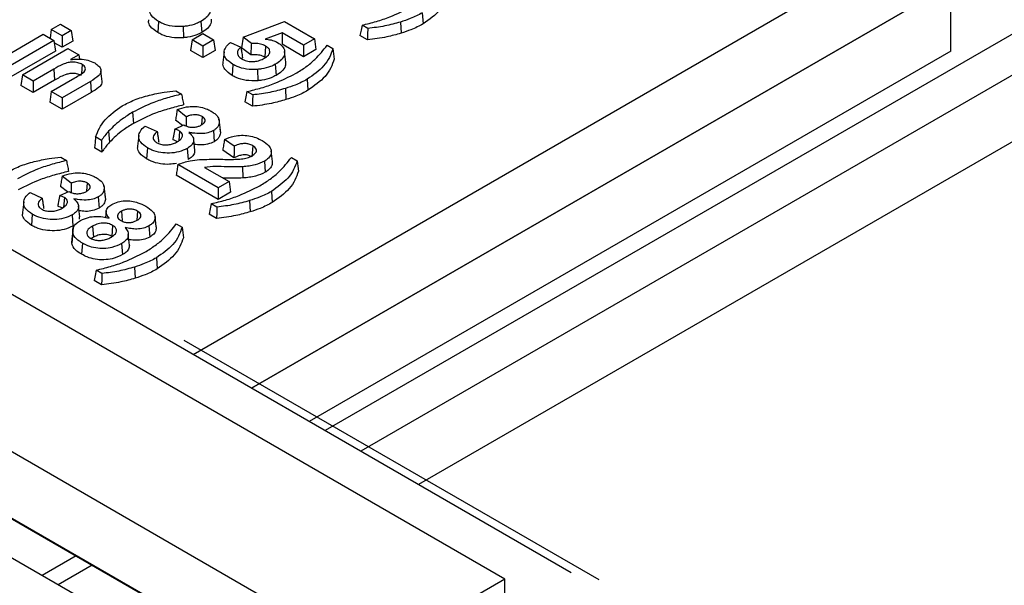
# Model space of a CAD drawing. Header units: inches. Extents: x 0.3 to 33.8, y 0.2 to 21.7.
# Tile 185 of 192: x 30.7791 to 30.9303, y 18.4288 to 18.5157. Entities that reach past the tile are written whole.
import ezdxf

# ---------------------------------------------------------------- set-up
doc = ezdxf.new("R2010")
doc.units = ezdxf.units.IN
doc.header["$MEASUREMENT"] = 0
doc.linetypes.add('CENTERX2', pattern=[0.8, 0.5, -0.1, 0.1, -0.1])

msp = doc.modelspace()

# ---------------------------------------------------------------- linework, layer by layer
at = {"color": 7, "linetype": 'Continuous', "lineweight": 25}
for p, q in [((30.8638, 18.43077), (30.28044, 18.76754)), ((30.85361, 18.42976), (30.27025, 18.76653)), ((30.82383, 18.42277), (30.25814, 18.74933)), ((30.82383, 18.41256), (30.25814, 18.73912)), ((31.06574, 18.59098), (30.82601, 18.45259)), ((31.06605, 18.58483), (30.83149, 18.44942)), ((31.07489, 18.57973), (30.84033, 18.44432)), ((30.8057, 18.46431), (30.92196, 18.53143)), ((30.81469, 18.45912), (30.92211, 18.52113)), ((30.92211, 18.52113), (30.81469, 18.45912)), ((30.92211, 18.51092), (30.92211, 18.52113)), ((30.84092, 18.51679), (30.84104, 18.51508)), ((30.78393, 18.51423), (30.78534, 18.51504)), ((30.78534, 18.51504), (30.78699, 18.51408)), ((30.80041, 18.51546), (30.80029, 18.51375)), ((30.80692, 18.51547), (30.80704, 18.51377)), ((30.8134, 18.51304), (30.81974, 18.51544)), ((30.81974, 18.51544), (30.82434, 18.51279)), ((30.83255, 18.51438), (30.83166, 18.5149)), ((30.83757, 18.51537), (30.83766, 18.51365)), ((30.77569, 18.50947), (30.78267, 18.5135)), ((30.78267, 18.5135), (30.78433, 18.51255)), ((30.78393, 18.51423), (30.78373, 18.51289)), ((30.78559, 18.51327), (30.78393, 18.51423)), ((30.78699, 18.51408), (30.78559, 18.51327)), ((30.78699, 18.51408), (30.78724, 18.51245)), ((30.8042, 18.51469), (30.80422, 18.51295)), ((30.80555, 18.51264), (30.8072, 18.5136)), ((30.8072, 18.5136), (30.80886, 18.51264)), ((30.81941, 18.51372), (30.8168, 18.51276)), ((30.81941, 18.51372), (30.81939, 18.51196)), ((30.82269, 18.51183), (30.81941, 18.51372)), ((30.78433, 18.51255), (30.77734, 18.50851)), ((30.78433, 18.51255), (30.78458, 18.51091)), ((30.78559, 18.5115), (30.78438, 18.5122)), ((30.78559, 18.51327), (30.78559, 18.5115)), ((30.78724, 18.51245), (30.78559, 18.5115)), ((30.80555, 18.51264), (30.8053, 18.51101)), ((30.8072, 18.51168), (30.80555, 18.51264)), ((30.80886, 18.51264), (30.8072, 18.51168)), ((30.80886, 18.51264), (30.80911, 18.51101)), ((30.81146, 18.51223), (30.81305, 18.51152)), ((30.8134, 18.51304), (30.81315, 18.51143)), ((30.81466, 18.51208), (30.8134, 18.51304)), ((30.82269, 18.51005), (30.81939, 18.51196)), ((30.82434, 18.51279), (30.82269, 18.51183)), ((30.82269, 18.51183), (30.82269, 18.51005)), ((30.82434, 18.51279), (30.82459, 18.51115)), ((30.8325, 18.51264), (30.83135, 18.5133)), ((30.78458, 18.51091), (30.77734, 18.50674)), ((30.77949, 18.50727), (30.78648, 18.5113)), ((30.78648, 18.5113), (30.78814, 18.51035)), ((30.78814, 18.51035), (30.78686, 18.50961)), ((30.78814, 18.51035), (30.78824, 18.50966)), ((30.8072, 18.50991), (30.8053, 18.51101)), ((30.8072, 18.51168), (30.8072, 18.50991)), ((30.80911, 18.51101), (30.8072, 18.50991)), ((30.81048, 18.51077), (30.8103, 18.50914)), ((30.81457, 18.51034), (30.81315, 18.51143)), ((30.81685, 18.51168), (30.81672, 18.50998)), ((30.81995, 18.50923), (30.81977, 18.51085)), ((30.82459, 18.51115), (30.82269, 18.51005)), ((30.92211, 18.51092), (30.82353, 18.45402)), ((30.8263, 18.5118), (30.8272, 18.51129)), ((30.78869, 18.50885), (30.78859, 18.50748)), ((30.81184, 18.50886), (30.81171, 18.50716)), ((30.8133, 18.50991), (30.81314, 18.50973)), ((30.81834, 18.50888), (30.81846, 18.50718)), ((30.78432, 18.50814), (30.78115, 18.50631)), ((30.78432, 18.50814), (30.78444, 18.50644)), ((30.79173, 18.50626), (30.79155, 18.50789)), ((30.81562, 18.50809), (30.81564, 18.50636)), ((30.77949, 18.50727), (30.77925, 18.50564)), ((30.78115, 18.50631), (30.77949, 18.50727)), ((30.78444, 18.50644), (30.78115, 18.50454)), ((30.78115, 18.50631), (30.78115, 18.50454)), ((30.78393, 18.50471), (30.78752, 18.50678)), ((30.78994, 18.50626), (30.78559, 18.50375)), ((30.78994, 18.50626), (30.79006, 18.50456)), ((30.82324, 18.50658), (30.82336, 18.50488)), ((30.78115, 18.50454), (30.77925, 18.50564)), ((30.78393, 18.50471), (30.78369, 18.50307)), ((30.78559, 18.50375), (30.78393, 18.50471)), ((30.79006, 18.50456), (30.78559, 18.50197)), ((30.80305, 18.50482), (30.80394, 18.5043)), ((30.81488, 18.50418), (30.81399, 18.50469)), ((30.8199, 18.50517), (30.81998, 18.50345)), ((30.78559, 18.50197), (30.78369, 18.50307)), ((30.78559, 18.50375), (30.78559, 18.50197)), ((30.81482, 18.50243), (30.81368, 18.50309)), ((30.79641, 18.5015), (30.79654, 18.49979)), ((30.80466, 18.50082), (30.80326, 18.50191)), ((30.80409, 18.49947), (30.80301, 18.50031)), ((30.80711, 18.50085), (30.80701, 18.49957)), ((30.80968, 18.50028), (30.80966, 18.50051)), ((30.80974, 18.49997), (30.80991, 18.49833)), ((30.79272, 18.49858), (30.79287, 18.4969)), ((30.79833, 18.49937), (30.8002, 18.49853)), ((30.8029, 18.49892), (30.80429, 18.49956)), ((30.80361, 18.49862), (30.8035, 18.49714)), ((30.80882, 18.4987), (30.80894, 18.49699)), ((30.80981, 18.4989), (30.80991, 18.49833)), ((30.79162, 18.49719), (30.79073, 18.49771)), ((30.79737, 18.49795), (30.79719, 18.49632)), ((30.80597, 18.49565), (30.8058, 18.49728)), ((30.81201, 18.49628), (30.81052, 18.49732)), ((30.79168, 18.49538), (30.79054, 18.49604)), ((30.79869, 18.49604), (30.79857, 18.49434)), ((30.80481, 18.49594), (30.80493, 18.49423)), ((30.81199, 18.4945), (30.81027, 18.49571)), ((30.81487, 18.49637), (30.81475, 18.49467)), ((30.81789, 18.49393), (30.81771, 18.49556)), ((30.78537, 18.49461), (30.78626, 18.4941)), ((30.81666, 18.49399), (30.81678, 18.49229)), ((30.82081, 18.49456), (30.8217, 18.49405)), ((30.80958, 18.4899), (30.80337, 18.49349)), ((30.80746, 18.49304), (30.81123, 18.49086)), ((30.81332, 18.49314), (30.81334, 18.49141)), ((30.78699, 18.49061), (30.78558, 18.49171)), ((30.78943, 18.49065), (30.78934, 18.48937)), ((30.80958, 18.48813), (30.80311, 18.49186)), ((30.81123, 18.49086), (30.80958, 18.4899)), ((30.81123, 18.49086), (30.81148, 18.48923)), ((30.78066, 18.48917), (30.78252, 18.48833)), ((30.78522, 18.48872), (30.78661, 18.48935)), ((30.78641, 18.48926), (30.78533, 18.4901)), ((30.792, 18.49008), (30.79198, 18.49031)), ((30.79206, 18.48977), (30.79224, 18.48813)), ((30.80958, 18.4899), (30.80958, 18.48813)), ((30.81148, 18.48923), (30.80958, 18.48813)), ((30.81775, 18.48934), (30.81787, 18.48764)), ((30.77969, 18.48774), (30.77951, 18.48611)), ((30.78593, 18.48842), (30.78582, 18.48694)), ((30.79114, 18.48849), (30.79127, 18.48679)), ((30.79213, 18.4887), (30.79224, 18.48813)), ((30.8144, 18.48793), (30.81449, 18.48621)), ((30.78829, 18.48544), (30.78812, 18.48708)), ((30.79237, 18.48632), (30.79226, 18.48536)), ((30.79471, 18.4863), (30.79481, 18.48488)), ((30.79718, 18.48632), (30.79708, 18.48494)), ((30.80938, 18.48694), (30.80849, 18.48745)), ((30.78101, 18.48584), (30.78089, 18.48413)), ((30.78713, 18.48573), (30.78725, 18.48403)), ((30.78823, 18.48544), (30.78823, 18.48507)), ((30.80004, 18.48389), (30.79987, 18.48551)), ((30.80932, 18.4852), (30.80818, 18.48586)), ((30.78728, 18.4837), (30.7871, 18.48208)), ((30.79026, 18.48403), (30.79039, 18.48232)), ((30.79335, 18.48413), (30.79323, 18.48243)), ((30.79892, 18.48404), (30.79904, 18.48234)), ((30.80313, 18.48436), (30.80402, 18.48384)), ((30.78724, 18.48303), (30.78706, 18.48138)), ((30.78706, 18.48138), (30.78711, 18.48208)), ((30.79039, 18.48232), (30.79009, 18.48209)), ((30.79594, 18.4811), (30.79576, 18.48273)), ((30.78871, 18.48139), (30.78859, 18.47969)), ((30.79473, 18.48133), (30.79486, 18.47963)), ((30.80007, 18.47914), (30.80019, 18.47743)), ((30.7917, 18.47673), (30.79081, 18.47725)), ((30.79673, 18.47773), (30.79681, 18.476)), ((30.79165, 18.47499), (30.7905, 18.47565)), ((30.72016, 18.47236), (30.86802, 18.387)), ((30.86982, 18.37992), (30.72206, 18.46522)), ((30.78774, 18.43335), (30.7825, 18.43033)), ((30.79021, 18.43192), (30.78498, 18.4289)), ((30.85361, 18.42976), (30.8415, 18.42277)), ((30.85361, 18.41955), (30.85361, 18.42976))]:
    msp.add_line(p, q, dxfattribs=at)
at = {"color": 7, "linetype": 'CENTERX2'}
msp.add_line((30.28466, 18.76646), (30.86802, 18.4297), dxfattribs=at)
at = {"color": 7, "linetype": 'Continuous', "lineweight": 25, "flags": 128}
for points in [[(30.83166, 18.5149), (30.83151, 18.5141), (30.83135, 18.5133)], [(30.83255, 18.51438), (30.83252, 18.51351), (30.8325, 18.51264)], [(30.8272, 18.51129), (30.82729, 18.51049), (30.82738, 18.50969)], [(30.81399, 18.50469), (30.81383, 18.50389), (30.81368, 18.50309)], [(30.81488, 18.50418), (30.81485, 18.50331), (30.81482, 18.50243)], [(30.79073, 18.49771), (30.79064, 18.49687), (30.79054, 18.49604)], [(30.79162, 18.49719), (30.79165, 18.49629), (30.79168, 18.49538)], [(30.8217, 18.49405), (30.8218, 18.49325), (30.82189, 18.49245)], [(30.80849, 18.48745), (30.80834, 18.48665), (30.80818, 18.48586)], [(30.80938, 18.48694), (30.80935, 18.48607), (30.80932, 18.4852)], [(30.80402, 18.48384), (30.80412, 18.48304), (30.80421, 18.48224)], [(30.79081, 18.47725), (30.79066, 18.47645), (30.7905, 18.47565)], [(30.7917, 18.47673), (30.79168, 18.47586), (30.79165, 18.47499)]]:
    msp.add_lwpolyline(points, dxfattribs=at)
at = {"color": 7, "linetype": 'Continuous', "lineweight": 25}
for points, knots in [([(30.84506, 18.51989), (30.8449, 18.51944), (30.84459, 18.51853), (30.84348, 18.51682), (30.842, 18.51577), (30.84104, 18.51508)], [0, 0, 0, 0, 0.257251, 0.514785, 1, 1, 1, 1]), ([(30.80041, 18.51546), (30.79999, 18.51574), (30.79929, 18.51623), (30.79898, 18.51711), (30.79914, 18.51789), (30.79959, 18.51845), (30.79995, 18.51875), (30.80004, 18.51882)], [0, 0, 0, 0, 0.299707, 0.504023, 0.707928, 0.926973, 1, 1, 1, 1]), ([(30.80728, 18.51883), (30.80755, 18.51865), (30.80811, 18.51826), (30.80841, 18.51752), (30.80831, 18.51676), (30.80781, 18.51605), (30.80721, 18.51566), (30.80692, 18.51547)], [0, 0, 0, 0, 0.187588, 0.401002, 0.585044, 0.799746, 1, 1, 1, 1]), ([(30.83166, 18.5149), (30.8324, 18.51507), (30.83389, 18.51543), (30.83646, 18.51631), (30.83809, 18.51714), (30.83912, 18.51766)], [0, 0, 0, 0, 0.270121, 0.540764, 1, 1, 1, 1]), ([(30.84092, 18.51679), (30.84062, 18.51663), (30.84004, 18.51631), (30.83893, 18.51583), (30.83808, 18.51554), (30.83757, 18.51537)], [0, 0, 0, 0, 0.29012, 0.580356, 1, 1, 1, 1]), ([(30.80029, 18.51375), (30.79986, 18.51405), (30.79915, 18.51456), (30.79881, 18.5153), (30.79891, 18.51565), (30.79893, 18.51573)], [0, 0, 0, 0, 0.524814, 0.883385, 1, 1, 1, 1]), ([(30.8042, 18.51469), (30.80362, 18.51467), (30.8025, 18.51465), (30.80121, 18.51503), (30.80062, 18.51535), (30.80041, 18.51546)], [0, 0, 0, 0, 0.413476, 0.800059, 1, 1, 1, 1]), ([(30.80692, 18.51547), (30.80668, 18.51535), (30.80608, 18.51504), (30.80511, 18.51478), (30.8044, 18.51471), (30.8042, 18.51469)], [0, 0, 0, 0, 0.302605, 0.795811, 1, 1, 1, 1]), ([(30.80851, 18.51582), (30.80851, 18.5156), (30.8085, 18.5151), (30.80798, 18.51438), (30.80735, 18.51397), (30.80704, 18.51377)], [0, 0, 0, 0, 0.284071, 0.650234, 1, 1, 1, 1]), ([(30.83757, 18.51537), (30.83678, 18.51515), (30.83518, 18.51471), (30.83344, 18.51449), (30.83255, 18.51438)], [0, 0, 0, 0, 0.493846, 1, 1, 1, 1]), ([(30.84104, 18.51508), (30.84075, 18.51492), (30.84016, 18.5146), (30.83904, 18.51412), (30.83817, 18.51383), (30.83766, 18.51365)], [0, 0, 0, 0, 0.286664, 0.573444, 1, 1, 1, 1]), ([(30.80422, 18.51295), (30.80361, 18.51294), (30.80244, 18.51292), (30.80111, 18.51331), (30.8005, 18.51364), (30.80029, 18.51375)], [0, 0, 0, 0, 0.418108, 0.804597, 1, 1, 1, 1]), ([(30.80704, 18.51377), (30.8068, 18.51364), (30.80617, 18.51332), (30.80517, 18.51305), (30.80443, 18.51298), (30.80422, 18.51295)], [0, 0, 0, 0, 0.303593, 0.796476, 1, 1, 1, 1]), ([(30.83766, 18.51365), (30.83693, 18.51345), (30.83575, 18.51312), (30.834, 18.51282), (30.833, 18.5127), (30.8325, 18.51264)], [0, 0, 0, 0, 0.441205, 0.719628, 1, 1, 1, 1]), ([(30.81184, 18.50886), (30.81142, 18.50915), (30.81071, 18.50964), (30.8104, 18.51052), (30.81057, 18.51129), (30.81101, 18.51186), (30.81137, 18.51215), (30.81146, 18.51223)], [0, 0, 0, 0, 0.299707, 0.504023, 0.707928, 0.926973, 1, 1, 1, 1]), ([(30.81466, 18.51208), (30.81464, 18.51179), (30.81461, 18.51121), (30.81459, 18.51063), (30.81457, 18.51034)], [0, 0, 0, 0, 0.5, 1, 1, 1, 1]), ([(30.81685, 18.51168), (30.8166, 18.5118), (30.81613, 18.51201), (30.81533, 18.5121), (30.81485, 18.51208), (30.81466, 18.51208)], [0, 0, 0, 0, 0.390342, 0.75013, 1, 1, 1, 1]), ([(30.8168, 18.51276), (30.81695, 18.51273), (30.81725, 18.51269), (30.81769, 18.51262), (30.8182, 18.51248), (30.81851, 18.51233), (30.8187, 18.51223)], [0, 0, 0, 0, 0.215425, 0.431007, 0.647069, 1, 1, 1, 1]), ([(30.8187, 18.51223), (30.81897, 18.51205), (30.81953, 18.51167), (30.81983, 18.51093), (30.81973, 18.51016), (30.81923, 18.50945), (30.81863, 18.50907), (30.81834, 18.50888)], [0, 0, 0, 0, 0.187588, 0.401002, 0.585044, 0.799746, 1, 1, 1, 1]), ([(30.81305, 18.51152), (30.8129, 18.51138), (30.8126, 18.5111), (30.81248, 18.51061), (30.81262, 18.51011), (30.81298, 18.50985), (30.81316, 18.50972)], [0, 0, 0, 0, 0.255113, 0.500376, 0.746028, 1, 1, 1, 1]), ([(30.81305, 18.51152), (30.81309, 18.51129), (30.81317, 18.51075), (30.81325, 18.51022), (30.8133, 18.50991)], [0, 0, 0, 0, 0.425199, 1, 1, 1, 1]), ([(30.81672, 18.50998), (30.81648, 18.51009), (30.81602, 18.51029), (30.81523, 18.51037), (30.81477, 18.51035), (30.81457, 18.51034)], [0, 0, 0, 0, 0.400642, 0.740167, 1, 1, 1, 1]), ([(30.81664, 18.50981), (30.81688, 18.50997), (30.81726, 18.51022), (30.81753, 18.51066), (30.8175, 18.51105), (30.81727, 18.51141), (30.81699, 18.51159), (30.81685, 18.51168)], [0, 0, 0, 0, 0.2899092, 0.4699128, 0.6509418, 0.8268366, 1, 1, 1, 1]), ([(30.82145, 18.50746), (30.822, 18.5078), (30.8231, 18.50847), (30.82482, 18.50991), (30.82572, 18.51107), (30.8263, 18.5118)], [0, 0, 0, 0, 0.267519, 0.535356, 1, 1, 1, 1]), ([(30.8272, 18.51129), (30.82703, 18.51083), (30.82671, 18.50992), (30.8256, 18.50825), (30.82416, 18.50724), (30.82324, 18.50658)], [0, 0, 0, 0, 0.26283, 0.5259, 1, 1, 1, 1]), ([(30.78869, 18.50885), (30.78846, 18.50895), (30.78803, 18.50915), (30.78722, 18.50923), (30.78643, 18.50915), (30.78543, 18.50878), (30.78477, 18.50841), (30.78432, 18.50814)], [0, 0, 0, 0, 0.164445, 0.319391, 0.458628, 0.627537, 1, 1, 1, 1]), ([(30.78686, 18.50961), (30.78726, 18.50964), (30.78806, 18.50971), (30.78928, 18.50961), (30.79011, 18.50934), (30.79049, 18.50913), (30.79059, 18.50908)], [0, 0, 0, 0, 0.301469, 0.607099, 0.905477, 1, 1, 1, 1]), ([(30.78752, 18.50678), (30.78781, 18.50695), (30.78839, 18.50729), (30.78906, 18.50775), (30.7892, 18.50819), (30.78912, 18.5085), (30.78891, 18.50871), (30.78874, 18.50882), (30.78869, 18.50885)], [0, 0, 0, 0, 0.289322, 0.581203, 0.704413, 0.828059, 0.946771, 1, 1, 1, 1]), ([(30.79059, 18.50908), (30.79081, 18.50892), (30.79125, 18.50863), (30.79156, 18.50812), (30.79157, 18.50761), (30.79111, 18.50693), (30.79041, 18.50653), (30.78994, 18.50626)], [0, 0, 0, 0, 0.186562, 0.352717, 0.485799, 0.649698, 1, 1, 1, 1]), ([(30.81171, 18.50716), (30.81129, 18.50746), (30.81057, 18.50796), (30.81024, 18.50871), (30.81033, 18.50905), (30.81035, 18.50914)], [0, 0, 0, 0, 0.524814, 0.883385, 1, 1, 1, 1]), ([(30.81562, 18.50809), (30.81504, 18.50808), (30.81392, 18.50806), (30.81263, 18.50844), (30.81204, 18.50875), (30.81184, 18.50886)], [0, 0, 0, 0, 0.413476, 0.800059, 1, 1, 1, 1]), ([(30.81316, 18.50972), (30.8134, 18.5096), (30.81387, 18.50938), (30.81475, 18.50927), (30.8156, 18.50936), (30.81621, 18.50958), (30.81653, 18.50975), (30.81664, 18.50981)], [0, 0, 0, 0, 0.235247, 0.463247, 0.660528, 0.887455, 1, 1, 1, 1]), ([(30.81834, 18.50888), (30.81811, 18.50876), (30.8175, 18.50844), (30.81653, 18.50819), (30.81583, 18.50811), (30.81562, 18.50809)], [0, 0, 0, 0, 0.302605, 0.795811, 1, 1, 1, 1]), ([(30.81993, 18.50923), (30.81993, 18.50901), (30.81993, 18.50851), (30.8194, 18.50778), (30.81877, 18.50738), (30.81846, 18.50718)], [0, 0, 0, 0, 0.284071, 0.650234, 1, 1, 1, 1]), ([(30.82738, 18.50969), (30.82723, 18.50923), (30.82691, 18.50832), (30.8258, 18.50661), (30.82433, 18.50556), (30.82336, 18.50488)], [0, 0, 0, 0, 0.257251, 0.514785, 1, 1, 1, 1]), ([(30.78856, 18.50714), (30.78838, 18.50723), (30.788, 18.50741), (30.7873, 18.50749), (30.78662, 18.50744), (30.78559, 18.50713), (30.78494, 18.50674), (30.78444, 18.50644)], [0, 0, 0, 0, 0.146253, 0.2938468, 0.4281624, 0.5611505, 1, 1, 1, 1]), ([(30.81399, 18.50469), (30.81473, 18.50487), (30.81621, 18.50523), (30.81878, 18.50611), (30.82042, 18.50694), (30.82145, 18.50746)], [0, 0, 0, 0, 0.270121, 0.540764, 1, 1, 1, 1]), ([(30.7917, 18.50626), (30.79169, 18.50611), (30.79167, 18.50576), (30.79109, 18.50516), (30.79046, 18.50479), (30.79006, 18.50456)], [0, 0, 0, 0, 0.221632, 0.513991, 1, 1, 1, 1]), ([(30.81564, 18.50636), (30.81503, 18.50635), (30.81386, 18.50632), (30.81253, 18.50672), (30.81192, 18.50705), (30.81171, 18.50716)], [0, 0, 0, 0, 0.4181084, 0.8045968, 1, 1, 1, 1]), ([(30.81846, 18.50718), (30.81822, 18.50705), (30.81759, 18.50672), (30.81659, 18.50646), (30.81586, 18.50638), (30.81564, 18.50636)], [0, 0, 0, 0, 0.303593, 0.796476, 1, 1, 1, 1]), ([(30.82324, 18.50658), (30.82295, 18.50642), (30.82236, 18.5061), (30.82125, 18.50563), (30.8204, 18.50534), (30.8199, 18.50517)], [0, 0, 0, 0, 0.29012, 0.580356, 1, 1, 1, 1]), ([(30.80394, 18.5043), (30.80321, 18.50411), (30.80174, 18.50373), (30.7991, 18.50289), (30.79745, 18.50204), (30.79641, 18.5015)], [0, 0, 0, 0, 0.2675, 0.5352174, 1, 1, 1, 1]), ([(30.79899, 18.50413), (30.79936, 18.50422), (30.80011, 18.50439), (30.80146, 18.50464), (30.80245, 18.50475), (30.80305, 18.50482)], [0, 0, 0, 0, 0.284547, 0.569244, 1, 1, 1, 1]), ([(30.80394, 18.5043), (30.80399, 18.50402), (30.80409, 18.50347), (30.8042, 18.50291), (30.80425, 18.50263)], [0, 0, 0, 0, 0.5, 1, 1, 1, 1]), ([(30.8199, 18.50517), (30.8191, 18.50495), (30.8175, 18.5045), (30.81576, 18.50429), (30.81488, 18.50418)], [0, 0, 0, 0, 0.493846, 1, 1, 1, 1]), ([(30.82336, 18.50488), (30.82307, 18.50472), (30.82249, 18.5044), (30.82136, 18.50391), (30.8205, 18.50362), (30.81998, 18.50345)], [0, 0, 0, 0, 0.286664, 0.573444, 1, 1, 1, 1]), ([(30.7948, 18.50248), (30.79542, 18.5028), (30.79636, 18.50329), (30.79781, 18.50381), (30.7986, 18.50403), (30.79899, 18.50413)], [0, 0, 0, 0, 0.491259, 0.744353, 1, 1, 1, 1]), ([(30.81998, 18.50345), (30.81925, 18.50324), (30.81807, 18.50291), (30.81632, 18.50261), (30.81532, 18.50249), (30.81482, 18.50243)], [0, 0, 0, 0, 0.4412046, 0.7196283, 1, 1, 1, 1]), ([(30.79073, 18.49771), (30.7909, 18.49816), (30.79126, 18.49907), (30.7924, 18.50075), (30.79385, 18.5018), (30.7948, 18.50248)], [0, 0, 0, 0, 0.2588522, 0.5179234, 1, 1, 1, 1]), ([(30.79641, 18.5015), (30.79587, 18.50116), (30.79488, 18.50054), (30.79367, 18.49956), (30.79304, 18.49891), (30.79272, 18.49858)], [0, 0, 0, 0, 0.38444, 0.691047, 1, 1, 1, 1]), ([(30.80425, 18.50263), (30.80351, 18.50245), (30.80204, 18.50207), (30.79932, 18.50123), (30.79763, 18.50036), (30.79654, 18.49979)], [0, 0, 0, 0, 0.261956, 0.524104, 1, 1, 1, 1]), ([(30.80326, 18.50191), (30.80322, 18.50165), (30.80314, 18.50111), (30.80305, 18.50057), (30.80301, 18.50031)], [0, 0, 0, 0, 0.5, 1, 1, 1, 1]), ([(30.80326, 18.50191), (30.80373, 18.50207), (30.80452, 18.50234), (30.80581, 18.50245), (30.80692, 18.50231), (30.80783, 18.50203), (30.80831, 18.50177), (30.8085, 18.50167)], [0, 0, 0, 0, 0.2816635, 0.4715218, 0.6612042, 0.868517, 1, 1, 1, 1]), ([(30.8085, 18.50167), (30.80869, 18.50155), (30.80918, 18.50124), (30.80969, 18.50065), (30.80972, 18.50018), (30.80974, 18.49997)], [0, 0, 0, 0, 0.261541, 0.671703, 1, 1, 1, 1]), ([(30.79654, 18.49979), (30.79599, 18.49945), (30.79501, 18.49884), (30.79382, 18.49786), (30.79319, 18.49722), (30.79287, 18.4969)], [0, 0, 0, 0, 0.38761, 0.692652, 1, 1, 1, 1]), ([(30.80466, 18.50082), (30.80466, 18.50052), (30.80465, 18.50006), (30.80464, 18.49959), (30.80464, 18.49942)], [0, 0, 0, 0, 0.632908, 1, 1, 1, 1]), ([(30.80711, 18.50085), (30.80695, 18.50093), (30.80664, 18.50107), (30.80605, 18.50113), (30.80543, 18.50108), (30.80498, 18.50095), (30.80472, 18.50084), (30.80466, 18.50082)], [0, 0, 0, 0, 0.224905, 0.443401, 0.64016, 0.927136, 1, 1, 1, 1]), ([(30.807, 18.49956), (30.80715, 18.49966), (30.80742, 18.49984), (30.80758, 18.50017), (30.80755, 18.50046), (30.80736, 18.50069), (30.80718, 18.50081), (30.80711, 18.50085)], [0, 0, 0, 0, 0.281949, 0.482916, 0.684377, 0.874581, 1, 1, 1, 1]), ([(30.80974, 18.49997), (30.80969, 18.49974), (30.80962, 18.49939), (30.80923, 18.49896), (30.80896, 18.49879), (30.80882, 18.4987)], [0, 0, 0, 0, 0.498066, 0.743633, 1, 1, 1, 1]), ([(30.79272, 18.49858), (30.79253, 18.49836), (30.79213, 18.4979), (30.79179, 18.49743), (30.79162, 18.49719)], [0, 0, 0, 0, 0.49938, 1, 1, 1, 1]), ([(30.79869, 18.49604), (30.7983, 18.49631), (30.79762, 18.49678), (30.79729, 18.49765), (30.79744, 18.49845), (30.79789, 18.49902), (30.79825, 18.49931), (30.79833, 18.49937)], [0, 0, 0, 0, 0.284502, 0.496822, 0.708686, 0.933877, 1, 1, 1, 1]), ([(30.8002, 18.49853), (30.79997, 18.49833), (30.79962, 18.49801), (30.79955, 18.4975), (30.79971, 18.49712), (30.8, 18.49692), (30.80013, 18.49683)], [0, 0, 0, 0, 0.3820514, 0.594267, 0.8071825, 1, 1, 1, 1]), ([(30.8002, 18.49853), (30.80023, 18.49834), (30.80028, 18.49797), (30.80036, 18.49744), (30.80041, 18.49709), (30.80044, 18.49692)], [0, 0, 0, 0, 0.359669, 0.679834, 1, 1, 1, 1]), ([(30.8029, 18.49892), (30.80287, 18.49876), (30.80281, 18.49843), (30.8027, 18.49788), (30.80263, 18.4975), (30.80258, 18.49728)], [0, 0, 0, 0, 0.30097, 0.601941, 1, 1, 1, 1]), ([(30.80361, 18.49862), (30.80353, 18.49867), (30.80339, 18.49874), (30.80315, 18.49884), (30.80298, 18.4989), (30.8029, 18.49892)], [0, 0, 0, 0, 0.346256, 0.672215, 1, 1, 1, 1]), ([(30.80328, 18.49697), (30.8035, 18.49712), (30.80388, 18.49737), (30.8041, 18.49782), (30.80407, 18.49819), (30.80385, 18.49846), (30.80367, 18.49858), (30.80361, 18.49862)], [0, 0, 0, 0, 0.31605, 0.530529, 0.745706, 0.903943, 1, 1, 1, 1]), ([(30.80429, 18.49956), (30.80449, 18.49946), (30.80484, 18.49929), (30.80547, 18.49919), (30.80604, 18.49921), (30.80657, 18.49934), (30.80685, 18.49948), (30.807, 18.49956)], [0, 0, 0, 0, 0.264755, 0.445238, 0.62584, 0.813753, 1, 1, 1, 1]), ([(30.80506, 18.49841), (30.80531, 18.49818), (30.80574, 18.49778), (30.80584, 18.49711), (30.8056, 18.49655), (30.80518, 18.49617), (30.80488, 18.49598), (30.80481, 18.49594)], [0, 0, 0, 0, 0.299894, 0.509966, 0.719588, 0.932083, 1, 1, 1, 1]), ([(30.80882, 18.4987), (30.80856, 18.49857), (30.80802, 18.49832), (30.80687, 18.49818), (30.80588, 18.49828), (30.80525, 18.49838), (30.80506, 18.49841)], [0, 0, 0, 0, 0.254579, 0.511041, 0.850995, 1, 1, 1, 1]), ([(30.80991, 18.49833), (30.80987, 18.4981), (30.80979, 18.49774), (30.8094, 18.49729), (30.8091, 18.49709), (30.80894, 18.49699)], [0, 0, 0, 0, 0.471841, 0.729717, 1, 1, 1, 1]), ([(30.79287, 18.4969), (30.7927, 18.4967), (30.79239, 18.49634), (30.79201, 18.49583), (30.79179, 18.49553), (30.79168, 18.49538)], [0, 0, 0, 0, 0.416157, 0.708028, 1, 1, 1, 1]), ([(30.80013, 18.49683), (30.80032, 18.49674), (30.80069, 18.49656), (30.80139, 18.49648), (30.80208, 18.49652), (30.80274, 18.49669), (30.8031, 18.49688), (30.80328, 18.49697)], [0, 0, 0, 0, 0.205095, 0.404041, 0.585789, 0.795982, 1, 1, 1, 1]), ([(30.80326, 18.49703), (30.80326, 18.49703), (30.80318, 18.49707), (30.80295, 18.49716), (30.80272, 18.49723), (30.80258, 18.49728)], [0, 0, 0, 0, 0.021168, 0.40121, 1, 1, 1, 1]), ([(30.80894, 18.49699), (30.80863, 18.49685), (30.80802, 18.49657), (30.80689, 18.49645), (30.8062, 18.49653), (30.80587, 18.49658)], [0, 0, 0, 0, 0.364786, 0.696256, 1, 1, 1, 1]), ([(30.81052, 18.49732), (30.81048, 18.49705), (30.8104, 18.49652), (30.81031, 18.49598), (30.81027, 18.49571)], [0, 0, 0, 0, 0.5, 1, 1, 1, 1]), ([(30.81052, 18.49732), (30.811, 18.49752), (30.8118, 18.49784), (30.81314, 18.49802), (30.81429, 18.49792), (30.8154, 18.49763), (30.816, 18.49732), (30.81632, 18.49716)], [0, 0, 0, 0, 0.2717157, 0.4467177, 0.6220912, 0.8069852, 1, 1, 1, 1]), ([(30.81487, 18.49637), (30.81468, 18.49646), (30.81435, 18.49663), (30.81374, 18.49671), (30.81311, 18.49668), (30.81253, 18.49651), (30.81217, 18.49635), (30.81201, 18.49628)], [0, 0, 0, 0, 0.230349, 0.402355, 0.574282, 0.810911, 1, 1, 1, 1]), ([(30.81632, 18.49716), (30.8167, 18.4969), (30.81736, 18.49647), (30.81776, 18.49568), (30.81771, 18.49497), (30.81727, 18.49438), (30.81683, 18.4941), (30.81666, 18.49399)], [0, 0, 0, 0, 0.283085, 0.480774, 0.678358, 0.876064, 1, 1, 1, 1]), ([(30.79857, 18.49434), (30.79817, 18.49462), (30.79747, 18.49511), (30.79713, 18.49585), (30.79722, 18.49622), (30.79724, 18.49632)], [0, 0, 0, 0, 0.4943814, 0.8643829, 1, 1, 1, 1]), ([(30.80481, 18.49594), (30.8044, 18.49575), (30.80361, 18.49537), (30.80212, 18.49521), (30.80067, 18.49529), (30.79951, 18.49561), (30.79891, 18.49593), (30.79869, 18.49604)], [0, 0, 0, 0, 0.228058, 0.446855, 0.644407, 0.868161, 1, 1, 1, 1]), ([(30.80591, 18.49565), (30.80592, 18.49552), (30.80596, 18.49519), (30.8056, 18.49468), (30.80515, 18.49438), (30.80493, 18.49423)], [0, 0, 0, 0, 0.248038, 0.629454, 1, 1, 1, 1]), ([(30.81201, 18.49628), (30.81201, 18.49606), (30.812, 18.49566), (30.812, 18.49507), (30.81199, 18.49469), (30.81199, 18.4945)], [0, 0, 0, 0, 0.363255, 0.681627, 1, 1, 1, 1]), ([(30.81475, 18.4948), (30.81494, 18.49493), (30.81527, 18.49514), (30.81547, 18.49552), (30.81544, 18.49585), (30.81522, 18.49615), (30.81499, 18.4963), (30.81487, 18.49637)], [0, 0, 0, 0, 0.284559, 0.471138, 0.658457, 0.833554, 1, 1, 1, 1]), ([(30.77712, 18.49227), (30.77774, 18.4926), (30.77868, 18.49309), (30.78013, 18.49361), (30.78092, 18.49382), (30.78131, 18.49393)], [0, 0, 0, 0, 0.491259, 0.744353, 1, 1, 1, 1]), ([(30.78626, 18.4941), (30.78553, 18.49391), (30.78407, 18.49353), (30.78142, 18.49269), (30.77978, 18.49184), (30.77874, 18.49129)], [0, 0, 0, 0, 0.2675, 0.535217, 1, 1, 1, 1]), ([(30.78131, 18.49393), (30.78169, 18.49401), (30.78243, 18.49419), (30.78378, 18.49443), (30.78477, 18.49454), (30.78537, 18.49461)], [0, 0, 0, 0, 0.284547, 0.569244, 1, 1, 1, 1]), ([(30.78626, 18.4941), (30.78631, 18.49382), (30.78642, 18.49326), (30.78652, 18.49271), (30.78657, 18.49243)], [0, 0, 0, 0, 0.5, 1, 1, 1, 1]), ([(30.80314, 18.49365), (30.80279, 18.49359), (30.80199, 18.49346), (30.80061, 18.49357), (30.79941, 18.49389), (30.79879, 18.49422), (30.79857, 18.49434)], [0, 0, 0, 0, 0.2176259, 0.4990181, 0.8159087, 1, 1, 1, 1]), ([(30.80337, 18.49349), (30.80398, 18.4937), (30.80544, 18.49422), (30.80781, 18.49429), (30.80938, 18.49428), (30.80999, 18.49428)], [0, 0, 0, 0, 0.308802, 0.736208, 1, 1, 1, 1]), ([(30.80999, 18.49428), (30.81039, 18.49428), (30.81111, 18.49427), (30.81217, 18.49427), (30.81282, 18.49431), (30.81314, 18.49433)], [0, 0, 0, 0, 0.3815989, 0.69015, 1, 1, 1, 1]), ([(30.81458, 18.49473), (30.81444, 18.4948), (30.81417, 18.49493), (30.81366, 18.49498), (30.81308, 18.49493), (30.81251, 18.49475), (30.81216, 18.49458), (30.81199, 18.4945)], [0, 0, 0, 0, 0.184448, 0.352951, 0.521391, 0.775708, 1, 1, 1, 1]), ([(30.81314, 18.49433), (30.81329, 18.49435), (30.8136, 18.4944), (30.81417, 18.49452), (30.81452, 18.49469), (30.81475, 18.4948)], [0, 0, 0, 0, 0.259928, 0.520489, 1, 1, 1, 1]), ([(30.81666, 18.49399), (30.81621, 18.49378), (30.8155, 18.49345), (30.8143, 18.49323), (30.81365, 18.49317), (30.81332, 18.49314)], [0, 0, 0, 0, 0.4663154, 0.7300388, 1, 1, 1, 1]), ([(30.81595, 18.49022), (30.8165, 18.49056), (30.81761, 18.49123), (30.81932, 18.49267), (30.82023, 18.49383), (30.82081, 18.49456)], [0, 0, 0, 0, 0.267519, 0.535356, 1, 1, 1, 1]), ([(30.81786, 18.49394), (30.81786, 18.49373), (30.81788, 18.49327), (30.81742, 18.4927), (30.81696, 18.4924), (30.81678, 18.49229)], [0, 0, 0, 0, 0.340398, 0.7454725, 1, 1, 1, 1]), ([(30.8217, 18.49405), (30.82154, 18.49359), (30.82122, 18.49268), (30.82011, 18.49102), (30.81867, 18.49), (30.81775, 18.48934)], [0, 0, 0, 0, 0.26283, 0.5259, 1, 1, 1, 1]), ([(30.78657, 18.49243), (30.78584, 18.49224), (30.78437, 18.49186), (30.78165, 18.49103), (30.77995, 18.49015), (30.77886, 18.48959)], [0, 0, 0, 0, 0.261956, 0.524104, 1, 1, 1, 1]), ([(30.78558, 18.49171), (30.78605, 18.49187), (30.78684, 18.49214), (30.78813, 18.49224), (30.78924, 18.4921), (30.79015, 18.49182), (30.79063, 18.49157), (30.79082, 18.49147)], [0, 0, 0, 0, 0.281664, 0.471522, 0.661204, 0.868517, 1, 1, 1, 1]), ([(30.80337, 18.49349), (30.80333, 18.49322), (30.80324, 18.49267), (30.80315, 18.49213), (30.80311, 18.49186)], [0, 0, 0, 0, 0.5, 1, 1, 1, 1]), ([(30.81332, 18.49314), (30.81251, 18.49313), (30.81113, 18.4931), (30.80917, 18.49322), (30.80803, 18.4931), (30.80746, 18.49304)], [0, 0, 0, 0, 0.4123867, 0.7038515, 1, 1, 1, 1]), ([(30.81678, 18.49229), (30.81631, 18.49207), (30.81558, 18.49172), (30.81435, 18.4915), (30.81368, 18.49144), (30.81334, 18.49141)], [0, 0, 0, 0, 0.470907, 0.732392, 1, 1, 1, 1]), ([(30.82189, 18.49245), (30.82173, 18.49199), (30.82142, 18.49108), (30.82031, 18.48938), (30.81883, 18.48832), (30.81787, 18.48764)], [0, 0, 0, 0, 0.257251, 0.514785, 1, 1, 1, 1]), ([(30.78558, 18.49171), (30.78554, 18.49144), (30.78546, 18.49091), (30.78537, 18.49037), (30.78533, 18.4901)], [0, 0, 0, 0, 0.5, 1, 1, 1, 1]), ([(30.78943, 18.49065), (30.78927, 18.49072), (30.78896, 18.49087), (30.78838, 18.49093), (30.78775, 18.49088), (30.7873, 18.49074), (30.78704, 18.49063), (30.78699, 18.49061)], [0, 0, 0, 0, 0.224905, 0.443401, 0.64016, 0.927136, 1, 1, 1, 1]), ([(30.78932, 18.48935), (30.78948, 18.48946), (30.78975, 18.48963), (30.7899, 18.48996), (30.78987, 18.49026), (30.78968, 18.49049), (30.7895, 18.4906), (30.78943, 18.49065)], [0, 0, 0, 0, 0.281949, 0.482916, 0.684377, 0.874581, 1, 1, 1, 1]), ([(30.79082, 18.49147), (30.79101, 18.49134), (30.79151, 18.49103), (30.79201, 18.49044), (30.79205, 18.48997), (30.79206, 18.48977)], [0, 0, 0, 0, 0.2615407, 0.6717029, 1, 1, 1, 1]), ([(30.81334, 18.49141), (30.81253, 18.4914), (30.81151, 18.49138), (30.81049, 18.49141), (30.81027, 18.49141)], [0, 0, 0, 0, 0.789244, 1, 1, 1, 1]), ([(30.78101, 18.48584), (30.78062, 18.48611), (30.77994, 18.48658), (30.77962, 18.48745), (30.77976, 18.48825), (30.78021, 18.48882), (30.78057, 18.4891), (30.78066, 18.48917)], [0, 0, 0, 0, 0.284502, 0.496822, 0.708686, 0.933877, 1, 1, 1, 1]), ([(30.78661, 18.48935), (30.78682, 18.48925), (30.78717, 18.48908), (30.78779, 18.48898), (30.78836, 18.48901), (30.78889, 18.48913), (30.78918, 18.48928), (30.78932, 18.48935)], [0, 0, 0, 0, 0.264755, 0.445238, 0.62584, 0.813753, 1, 1, 1, 1]), ([(30.78699, 18.49061), (30.78698, 18.49032), (30.78697, 18.48985), (30.78696, 18.48938), (30.78696, 18.48921)], [0, 0, 0, 0, 0.632908, 1, 1, 1, 1]), ([(30.79206, 18.48977), (30.79201, 18.48953), (30.79194, 18.48918), (30.79156, 18.48876), (30.79128, 18.48858), (30.79114, 18.48849)], [0, 0, 0, 0, 0.4980661, 0.7436327, 1, 1, 1, 1]), ([(30.80849, 18.48745), (30.80923, 18.48763), (30.81072, 18.48799), (30.81329, 18.48887), (30.81492, 18.4897), (30.81595, 18.49022)], [0, 0, 0, 0, 0.270121, 0.540764, 1, 1, 1, 1]), ([(30.81775, 18.48934), (30.81745, 18.48918), (30.81687, 18.48886), (30.81575, 18.48839), (30.81491, 18.4881), (30.8144, 18.48793)], [0, 0, 0, 0, 0.29012, 0.580356, 1, 1, 1, 1]), ([(30.78252, 18.48833), (30.78229, 18.48812), (30.78194, 18.48781), (30.78187, 18.4873), (30.78203, 18.48691), (30.78232, 18.48672), (30.78245, 18.48662)], [0, 0, 0, 0, 0.382051, 0.594267, 0.807182, 1, 1, 1, 1]), ([(30.78252, 18.48833), (30.78255, 18.48813), (30.7826, 18.48777), (30.78268, 18.48723), (30.78274, 18.48689), (30.78276, 18.48671)], [0, 0, 0, 0, 0.359669, 0.679834, 1, 1, 1, 1]), ([(30.78522, 18.48872), (30.78519, 18.48855), (30.78513, 18.48822), (30.78502, 18.48767), (30.78495, 18.48729), (30.78491, 18.48707)], [0, 0, 0, 0, 0.30097, 0.601941, 1, 1, 1, 1]), ([(30.78593, 18.48842), (30.78585, 18.48846), (30.78571, 18.48854), (30.78547, 18.48863), (30.7853, 18.48869), (30.78522, 18.48872)], [0, 0, 0, 0, 0.346256, 0.672215, 1, 1, 1, 1]), ([(30.7856, 18.48676), (30.78582, 18.48691), (30.7862, 18.48716), (30.78643, 18.48762), (30.78639, 18.48799), (30.78618, 18.48826), (30.786, 18.48838), (30.78593, 18.48842)], [0, 0, 0, 0, 0.31605, 0.530529, 0.745706, 0.903943, 1, 1, 1, 1]), ([(30.78738, 18.4882), (30.78764, 18.48797), (30.78806, 18.48757), (30.78816, 18.48691), (30.78793, 18.48634), (30.7875, 18.48596), (30.7872, 18.48578), (30.78713, 18.48573)], [0, 0, 0, 0, 0.299894, 0.509966, 0.719588, 0.932083, 1, 1, 1, 1]), ([(30.79114, 18.48849), (30.79088, 18.48837), (30.79034, 18.48811), (30.78919, 18.48797), (30.7882, 18.48807), (30.78757, 18.48817), (30.78738, 18.4882)], [0, 0, 0, 0, 0.254579, 0.511041, 0.850995, 1, 1, 1, 1]), ([(30.79224, 18.48813), (30.79219, 18.48789), (30.79212, 18.48753), (30.79172, 18.48708), (30.79142, 18.48689), (30.79127, 18.48679)], [0, 0, 0, 0, 0.471841, 0.729717, 1, 1, 1, 1]), ([(30.7932, 18.48734), (30.79351, 18.48749), (30.7941, 18.48778), (30.7952, 18.48793), (30.79626, 18.48788), (30.7974, 18.48761), (30.79806, 18.48727), (30.79844, 18.48707)], [0, 0, 0, 0, 0.205974, 0.381593, 0.556747, 0.739774, 1, 1, 1, 1]), ([(30.8144, 18.48793), (30.81361, 18.48771), (30.81201, 18.48726), (30.81026, 18.48705), (30.80938, 18.48694)], [0, 0, 0, 0, 0.4938462, 1, 1, 1, 1]), ([(30.81787, 18.48764), (30.81758, 18.48748), (30.81699, 18.48716), (30.81587, 18.48667), (30.815, 18.48638), (30.81449, 18.48621)], [0, 0, 0, 0, 0.286664, 0.573444, 1, 1, 1, 1]), ([(30.78089, 18.48413), (30.78049, 18.48441), (30.77979, 18.48491), (30.77945, 18.48565), (30.77954, 18.48601), (30.77957, 18.48611)], [0, 0, 0, 0, 0.494381, 0.864383, 1, 1, 1, 1]), ([(30.78245, 18.48662), (30.78264, 18.48653), (30.78301, 18.48636), (30.78371, 18.48627), (30.7844, 18.48631), (30.78506, 18.48648), (30.78542, 18.48667), (30.7856, 18.48676)], [0, 0, 0, 0, 0.205095, 0.404041, 0.585789, 0.795982, 1, 1, 1, 1]), ([(30.78559, 18.48683), (30.78558, 18.48683), (30.7855, 18.48687), (30.78527, 18.48695), (30.78505, 18.48703), (30.78491, 18.48707)], [0, 0, 0, 0, 0.021168, 0.40121, 1, 1, 1, 1]), ([(30.79127, 18.48679), (30.79095, 18.48664), (30.79034, 18.48636), (30.78921, 18.48624), (30.78852, 18.48633), (30.78819, 18.48637)], [0, 0, 0, 0, 0.364786, 0.696256, 1, 1, 1, 1]), ([(30.79281, 18.48525), (30.79268, 18.48542), (30.79241, 18.48578), (30.7923, 18.48636), (30.79259, 18.48692), (30.793, 18.4872), (30.7932, 18.48734)], [0, 0, 0, 0, 0.255179, 0.51381, 0.761556, 1, 1, 1, 1]), ([(30.79471, 18.4863), (30.79451, 18.48617), (30.79421, 18.48596), (30.79407, 18.48559), (30.79414, 18.48529), (30.79435, 18.48505), (30.79454, 18.48492), (30.79463, 18.48487)], [0, 0, 0, 0, 0.317827, 0.503133, 0.689021, 0.868356, 1, 1, 1, 1]), ([(30.79718, 18.48632), (30.797, 18.48641), (30.79669, 18.48656), (30.79612, 18.48664), (30.79559, 18.48662), (30.79509, 18.4865), (30.79483, 18.48637), (30.79471, 18.4863)], [0, 0, 0, 0, 0.247768, 0.434802, 0.621698, 0.814082, 1, 1, 1, 1]), ([(30.79712, 18.48491), (30.79729, 18.48503), (30.79759, 18.48524), (30.79772, 18.4856), (30.79766, 18.48591), (30.79744, 18.48615), (30.79725, 18.48627), (30.79718, 18.48632)], [0, 0, 0, 0, 0.295475, 0.492906, 0.690394, 0.874924, 1, 1, 1, 1]), ([(30.79844, 18.48707), (30.79883, 18.48681), (30.79949, 18.48639), (30.79992, 18.48562), (30.79988, 18.48494), (30.79947, 18.4844), (30.79907, 18.48414), (30.79892, 18.48404)], [0, 0, 0, 0, 0.296655, 0.496195, 0.696355, 0.883689, 1, 1, 1, 1]), ([(30.81449, 18.48621), (30.81376, 18.48601), (30.81258, 18.48568), (30.81082, 18.48537), (30.80983, 18.48525), (30.80932, 18.4852)], [0, 0, 0, 0, 0.441205, 0.719628, 1, 1, 1, 1]), ([(30.78713, 18.48573), (30.78672, 18.48554), (30.78593, 18.48517), (30.78445, 18.485), (30.78299, 18.48509), (30.78183, 18.48541), (30.78123, 18.48572), (30.78101, 18.48584)], [0, 0, 0, 0, 0.228058, 0.446855, 0.644407, 0.868161, 1, 1, 1, 1]), ([(30.78724, 18.48303), (30.78723, 18.48326), (30.7872, 18.48377), (30.7877, 18.48442), (30.78822, 18.48475), (30.78842, 18.48488)], [0, 0, 0, 0, 0.344338, 0.738141, 1, 1, 1, 1]), ([(30.78842, 18.48488), (30.78881, 18.48506), (30.7895, 18.48538), (30.79073, 18.48555), (30.79182, 18.48548), (30.79249, 18.48532), (30.79281, 18.48525)], [0, 0, 0, 0, 0.314414, 0.547129, 0.780382, 1, 1, 1, 1]), ([(30.79463, 18.48487), (30.7948, 18.48479), (30.79511, 18.48464), (30.79567, 18.48455), (30.79619, 18.48457), (30.7967, 18.4847), (30.79697, 18.48484), (30.79712, 18.48491)], [0, 0, 0, 0, 0.24108, 0.424582, 0.608263, 0.79039, 1, 1, 1, 1]), ([(30.78725, 18.48403), (30.78683, 18.48383), (30.786, 18.48344), (30.78445, 18.48327), (30.78294, 18.48336), (30.78173, 18.48369), (30.78111, 18.48401), (30.78089, 18.48413)], [0, 0, 0, 0, 0.22945, 0.448381, 0.646779, 0.870205, 1, 1, 1, 1]), ([(30.79026, 18.48403), (30.79002, 18.48387), (30.78961, 18.4836), (30.78935, 18.48312), (30.78938, 18.48269), (30.78963, 18.48236), (30.78987, 18.4822), (30.78996, 18.48214)], [0, 0, 0, 0, 0.29597, 0.498506, 0.701559, 0.89306, 1, 1, 1, 1]), ([(30.79335, 18.48413), (30.79314, 18.48424), (30.79278, 18.48441), (30.79213, 18.4845), (30.79144, 18.48445), (30.79079, 18.48429), (30.79041, 18.4841), (30.79026, 18.48403)], [0, 0, 0, 0, 0.240322, 0.4015454, 0.5620524, 0.8329775, 1, 1, 1, 1]), ([(30.79315, 18.48233), (30.79339, 18.4825), (30.79379, 18.48277), (30.79398, 18.48326), (30.7939, 18.48367), (30.79363, 18.48396), (30.79342, 18.48409), (30.79335, 18.48413)], [0, 0, 0, 0, 0.3141784, 0.5212421, 0.7286254, 0.9195546, 1, 1, 1, 1]), ([(30.79527, 18.48382), (30.79543, 18.48361), (30.79574, 18.48317), (30.79581, 18.48247), (30.79546, 18.48182), (30.79497, 18.48149), (30.79473, 18.48133)], [0, 0, 0, 0, 0.258761, 0.521307, 0.766369, 1, 1, 1, 1]), ([(30.79892, 18.48404), (30.79865, 18.48391), (30.79812, 18.48366), (30.79712, 18.48354), (30.79615, 18.48361), (30.79557, 18.48375), (30.79527, 18.48382)], [0, 0, 0, 0, 0.260223, 0.52302, 0.752491, 1, 1, 1, 1]), ([(30.79827, 18.48001), (30.79883, 18.48035), (30.79993, 18.48103), (30.80165, 18.48246), (30.80255, 18.48362), (30.80313, 18.48436)], [0, 0, 0, 0, 0.267519, 0.535356, 1, 1, 1, 1]), ([(30.80002, 18.48389), (30.80003, 18.48368), (30.80005, 18.48325), (30.79962, 18.48271), (30.7992, 18.48244), (30.79904, 18.48234)], [0, 0, 0, 0, 0.36226, 0.755044, 1, 1, 1, 1]), ([(30.80402, 18.48384), (30.80386, 18.48339), (30.80354, 18.48248), (30.80243, 18.48081), (30.80099, 18.47979), (30.80007, 18.47914)], [0, 0, 0, 0, 0.26283, 0.5259, 1, 1, 1, 1]), ([(30.78871, 18.48139), (30.78847, 18.48155), (30.78787, 18.48193), (30.78738, 18.48251), (30.78727, 18.48292), (30.78724, 18.48303)], [0, 0, 0, 0, 0.339824, 0.821185, 1, 1, 1, 1]), ([(30.78996, 18.48214), (30.79015, 18.48205), (30.79053, 18.48187), (30.79124, 18.48179), (30.79196, 18.48185), (30.79261, 18.48204), (30.79298, 18.48224), (30.79315, 18.48233)], [0, 0, 0, 0, 0.205617, 0.404244, 0.576479, 0.806845, 1, 1, 1, 1]), ([(30.79323, 18.48243), (30.79306, 18.48252), (30.79276, 18.48267), (30.7922, 18.48276), (30.79158, 18.48273), (30.79093, 18.48259), (30.79055, 18.4824), (30.79039, 18.48232)], [0, 0, 0, 0, 0.213483, 0.370787, 0.527763, 0.796844, 1, 1, 1, 1]), ([(30.79904, 18.48234), (30.79872, 18.48219), (30.7981, 18.4819), (30.79698, 18.48181), (30.79624, 18.48187), (30.79589, 18.48194), (30.79585, 18.48195)], [0, 0, 0, 0, 0.354664, 0.676083, 0.959017, 1, 1, 1, 1]), ([(30.80421, 18.48224), (30.80405, 18.48179), (30.80374, 18.48088), (30.80263, 18.47917), (30.80115, 18.47812), (30.80019, 18.47743)], [0, 0, 0, 0, 0.257251, 0.514785, 1, 1, 1, 1]), ([(30.78859, 18.47969), (30.78833, 18.47985), (30.78771, 18.48024), (30.78721, 18.48085), (30.78709, 18.48127), (30.78706, 18.48138)], [0, 0, 0, 0, 0.340633, 0.822909, 1, 1, 1, 1]), ([(30.79473, 18.48133), (30.79426, 18.48111), (30.79346, 18.48072), (30.79201, 18.48054), (30.79071, 18.48062), (30.78958, 18.48093), (30.78899, 18.48125), (30.78871, 18.48139)], [0, 0, 0, 0, 0.267152, 0.455427, 0.643383, 0.8371, 1, 1, 1, 1]), ([(30.79592, 18.4811), (30.7959, 18.48089), (30.79585, 18.48046), (30.79539, 18.47996), (30.79499, 18.47971), (30.79486, 18.47963)], [0, 0, 0, 0, 0.372281, 0.786107, 1, 1, 1, 1]), ([(30.79486, 18.47963), (30.79436, 18.47939), (30.79353, 18.47899), (30.792, 18.47881), (30.79065, 18.47889), (30.78948, 18.47922), (30.78887, 18.47954), (30.78859, 18.47969)], [0, 0, 0, 0, 0.268229, 0.457744, 0.646979, 0.8415, 1, 1, 1, 1]), ([(30.79081, 18.47725), (30.79156, 18.47743), (30.79304, 18.47778), (30.79561, 18.47867), (30.79725, 18.47949), (30.79827, 18.48001)], [0, 0, 0, 0, 0.270121, 0.540764, 1, 1, 1, 1]), ([(30.80007, 18.47914), (30.79978, 18.47898), (30.79919, 18.47866), (30.79808, 18.47818), (30.79723, 18.47789), (30.79673, 18.47773)], [0, 0, 0, 0, 0.29012, 0.580356, 1, 1, 1, 1]), ([(30.79673, 18.47773), (30.79593, 18.4775), (30.79433, 18.47706), (30.79259, 18.47684), (30.7917, 18.47673)], [0, 0, 0, 0, 0.493846, 1, 1, 1, 1]), ([(30.80019, 18.47743), (30.7999, 18.47727), (30.79931, 18.47695), (30.79819, 18.47647), (30.79733, 18.47618), (30.79681, 18.476)], [0, 0, 0, 0, 0.286664, 0.573444, 1, 1, 1, 1]), ([(30.79681, 18.476), (30.79608, 18.4758), (30.7949, 18.47547), (30.79315, 18.47517), (30.79215, 18.47505), (30.79165, 18.47499)], [0, 0, 0, 0, 0.441205, 0.719628, 1, 1, 1, 1])]:
    msp.add_open_spline(points, degree=3, knots=knots, dxfattribs=at)

doc.saveas('drawing.dxf')
